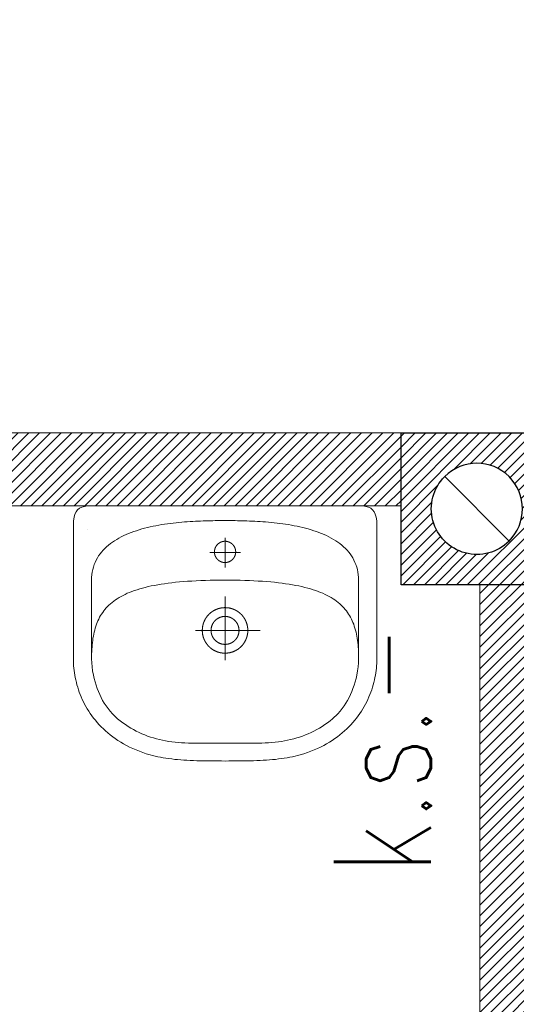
# Model space of a CAD drawing. Header units: inches. Extents: x 27484 to 71626, y -45113 to 39.
# Tile 210 of 256: x 34120 to 34201, y -23303 to -23141. Entities that reach past the tile are written whole.
import ezdxf
from ezdxf.enums import TextEntityAlignment as Align

# ---------------------------------------------------------------- set-up
doc = ezdxf.new("R2010")
doc.units = ezdxf.units.IN
doc.header["$LTSCALE"] = 50
doc.header["$MEASUREMENT"] = 0
for name, color, linetype, lineweight in [('A-ARMATURA', 45, 'Continuous', 5), ('A-SCIANY', 5, 'Continuous', 18), ('A-ść. istn.', 8, 'Continuous', 0)]:
    doc.layers.add(name, color=color, linetype=linetype, lineweight=lineweight)
for name, color, linetype in [('B-IWE', 2, 'Continuous'), ('B-IWE-KAN', 7, 'Continuous'), ('R-MET-IWE', 2, 'Continuous'), ('rz_wentylacja', 10, 'Continuous')]:
    doc.layers.add(name, color=color, linetype=linetype)
doc.styles.get("Standard").update_dxf_attribs({"font": 'romans.shx'})
pattern_1 = [(45, (31560.1443, -34930.5661), (-0.88388348, 0.88388348), [])]

# ---------------------------------------------------------------- blocks, each defined once
blk = doc.blocks.new('A$C3A7D2EB8')
at = {"layer": 'A-ARMATURA'}
for p, q in [((22.71, 16.63), (22.71, 16.63)), ((1.75, 12.95), (1.75, 12.95)), ((2.3, 0.03), (2.3, 0.03)), ((3.75, 0.03), (3.75, 0.03))]:
    blk.add_line(p, q, dxfattribs=at)
for points in [[(-0.01, -21.47), (-0.62, -21.46), (-1.23, -21.46), (-1.83, -21.46), (-2.42, -21.46), (-3, -21.45), (-3.57, -21.44), (-4.14, -21.43), (-4.69, -21.41), (-5.23, -21.39), (-5.77, -21.37), (-6.3, -21.34), (-6.82, -21.31), (-7.33, -21.28), (-7.83, -21.24), (-8.32, -21.19), (-8.8, -21.13), (-9.28, -21.07), (-9.75, -21.01), (-10.21, -20.93), (-10.66, -20.85), (-11.1, -20.76), (-11.53, -20.67), (-11.96, -20.56), (-12.38, -20.45), (-12.38, -20.45), (-12.98, -20.26), (-13.57, -20.07), (-14.14, -19.86), (-14.69, -19.64), (-15.22, -19.41), (-15.74, -19.16), (-16.25, -18.91), (-16.73, -18.64), (-17.2, -18.37), (-17.66, -18.08), (-18.1, -17.78), (-18.52, -17.48), (-18.93, -17.17), (-19.32, -16.85), (-19.7, -16.52), (-20.06, -16.18), (-20.41, -15.84), (-20.75, -15.49), (-21.07, -15.13), (-21.38, -14.77), (-21.67, -14.4), (-21.95, -14.03), (-22.21, -13.65), (-22.46, -13.27), (-22.7, -12.89), (-22.93, -12.5), (-23.14, -12.11), (-23.34, -11.72), (-23.53, -11.32), (-23.71, -10.92), (-23.87, -10.53), (-24.02, -10.13), (-24.16, -9.73), (-24.29, -9.33), (-24.41, -8.93), (-24.52, -8.53), (-24.61, -8.13), (-24.7, -7.73), (-24.77, -7.34), (-24.84, -6.95), (-24.89, -6.56), (-24.93, -6.17), (-24.97, -5.79), (-24.99, -5.41), (-25, -5.03), (-25.01, -4.67), (-25.01, -4.67), (-25.01, 17.36), (-24.98, 18.05), (-24.9, 18.65), (-24.76, 19.14), (-24.57, 19.55), (-24.31, 19.88), (-24, 20.13), (-23.63, 20.32), (-23.19, 20.44), (-22.69, 20.51), (-22.13, 20.53), (-0.01, 20.53), (22.12, 20.53), (22.68, 20.51), (23.18, 20.44), (23.61, 20.32), (23.99, 20.13), (24.3, 19.88), (24.55, 19.55), (24.75, 19.14), (24.88, 18.65), (24.97, 18.05), (24.99, 17.36), (24.99, -4.67), (24.99, -5.03), (24.97, -5.41), (24.95, -5.79), (24.92, -6.17), (24.87, -6.56), (24.82, -6.95), (24.76, -7.34), (24.68, -7.73), (24.6, -8.13), (24.5, -8.53), (24.4, -8.93), (24.28, -9.33), (24.15, -9.73), (24.01, -10.13), (23.86, -10.53), (23.69, -10.92), (23.52, -11.32), (23.33, -11.72), (23.13, -12.11), (22.91, -12.5), (22.69, -12.89), (22.45, -13.27), (22.2, -13.65), (21.93, -14.03), (21.65, -14.4), (21.36, -14.77), (21.05, -15.13), (20.73, -15.49), (20.4, -15.84), (20.05, -16.18), (19.69, -16.52), (19.31, -16.85), (18.91, -17.17), (18.51, -17.48), (18.08, -17.78), (17.64, -18.08), (17.19, -18.37), (16.72, -18.64), (16.23, -18.91), (15.73, -19.16), (15.21, -19.41), (14.67, -19.64), (14.12, -19.86), (13.55, -20.07), (12.97, -20.26), (12.36, -20.45), (12.36, -20.45), (11.94, -20.56), (11.52, -20.67), (11.08, -20.76), (10.64, -20.85), (10.19, -20.93), (9.73, -21.01), (9.26, -21.07), (8.79, -21.13), (8.3, -21.19), (7.81, -21.24), (7.31, -21.28), (6.8, -21.31), (6.28, -21.34), (5.75, -21.37), (5.22, -21.39), (4.67, -21.41), (4.12, -21.43), (3.56, -21.44), (2.99, -21.45), (2.41, -21.46), (1.82, -21.46), (1.22, -21.46), (0.61, -21.46), (-0.01, -21.47)], [(-0.01, -18.53), (0.52, -18.54), (1.05, -18.54), (1.59, -18.54), (2.14, -18.55), (2.69, -18.55), (3.24, -18.55), (3.8, -18.55), (4.36, -18.55), (4.92, -18.54), (5.48, -18.53), (6.04, -18.51), (6.6, -18.48), (7.15, -18.45), (7.69, -18.41), (8.23, -18.36), (8.76, -18.3), (9.28, -18.23), (9.79, -18.15), (10.3, -18.05), (10.8, -17.93), (11.29, -17.81), (11.78, -17.67), (12.27, -17.52), (12.75, -17.35), (13.23, -17.17), (13.7, -16.97), (14.17, -16.76), (14.63, -16.54), (15.08, -16.3), (15.54, -16.04), (15.98, -15.77), (16.42, -15.48), (16.85, -15.17), (17.28, -14.85), (17.71, -14.51), (18.56, -13.69), (18.93, -13.26), (19.28, -12.83), (19.6, -12.39), (19.9, -11.94), (20.17, -11.49), (20.42, -11.02), (20.65, -10.54), (20.87, -10.04), (21.06, -9.53), (21.24, -9), (21.41, -8.46), (21.56, -7.9), (21.7, -7.32), (21.82, -6.65), (21.91, -5.99), (21.97, -5.32), (21.99, -4.64), (21.99, 8.3), (21.98, 8.76), (21.93, 9.21), (21.87, 9.64), (21.78, 10.06), (21.67, 10.46), (21.55, 10.85), (21.39, 11.23), (21.22, 11.6), (21.03, 11.95), (20.83, 12.29), (20.6, 12.61), (20.35, 12.92), (20.09, 13.23), (19.82, 13.51), (19.52, 13.79), (19.22, 14.06), (18.89, 14.31), (18.56, 14.56), (18.21, 14.79), (17.85, 15.01), (17.48, 15.22), (17.09, 15.43), (16.7, 15.62), (16.29, 15.8), (15.88, 15.98), (15.46, 16.14), (15.03, 16.3), (14.59, 16.44), (14.15, 16.58), (13.7, 16.72), (13.25, 16.84), (12.79, 16.95), (12.32, 17.06), (11.86, 17.16), (11.39, 17.26), (10.91, 17.35), (10.44, 17.43), (9.97, 17.5), (9.49, 17.57), (9.02, 17.64), (8.55, 17.69), (8.07, 17.75), (7.61, 17.8), (7.14, 17.84), (6.68, 17.88), (6.22, 17.91), (5.77, 17.94), (5.32, 17.97), (4.88, 17.99), (4.44, 18.01), (4.02, 18.03), (3.6, 18.05), (3.19, 18.06), (2.79, 18.07), (2.4, 18.08), (2.01, 18.08), (1.65, 18.09), (1.29, 18.09), (0.94, 18.09), (0.61, 18.09), (0.3, 18.09), (-0.01, 18.09), (-0.01, 18.09), (-0.31, 18.09), (-0.63, 18.09), (-0.96, 18.09), (-1.3, 18.09), (-1.66, 18.09), (-2.03, 18.08), (-2.41, 18.08), (-2.8, 18.07), (-3.2, 18.06), (-3.61, 18.05), (-4.03, 18.03), (-4.46, 18.01), (-4.89, 17.99), (-5.34, 17.97), (-5.78, 17.94), (-6.24, 17.91), (-6.69, 17.88), (-7.16, 17.84), (-7.62, 17.8), (-8.09, 17.75), (-8.56, 17.69), (-9.03, 17.64), (-9.51, 17.57), (-9.98, 17.5), (-10.46, 17.43), (-10.93, 17.35), (-11.4, 17.26), (-11.87, 17.16), (-12.34, 17.06), (-12.8, 16.95), (-13.26, 16.84), (-13.72, 16.72), (-14.17, 16.58), (-14.61, 16.44), (-15.05, 16.3), (-15.47, 16.14), (-15.9, 15.98), (-16.31, 15.8), (-16.71, 15.62), (-17.11, 15.43), (-17.49, 15.22), (-17.86, 15.01), (-18.23, 14.79), (-18.57, 14.56), (-18.91, 14.31), (-19.23, 14.06), (-19.54, 13.79), (-19.83, 13.51), (-20.11, 13.23), (-20.37, 12.92), (-20.61, 12.61), (-20.84, 12.29), (-21.05, 11.95), (-21.24, 11.6), (-21.41, 11.23), (-21.56, 10.85), (-21.69, 10.46), (-21.8, 10.06), (-21.89, 9.64), (-21.95, 9.21), (-21.99, 8.76), (-22.01, 8.3), (-22.01, 8.3), (-22.01, -4.64), (-21.98, -5.32), (-21.92, -5.99), (-21.84, -6.65), (-21.72, -7.32), (-21.58, -7.9), (-21.42, -8.46), (-21.26, -9), (-21.08, -9.53), (-20.88, -10.04), (-20.67, -10.54), (-20.44, -11.02), (-20.19, -11.49), (-19.91, -11.94), (-19.62, -12.39), (-19.3, -12.83), (-18.95, -13.26), (-18.58, -13.69), (-17.72, -14.51), (-17.3, -14.85), (-16.87, -15.17), (-16.44, -15.48), (-16, -15.77), (-15.55, -16.04), (-15.1, -16.3), (-14.64, -16.54), (-14.18, -16.76), (-13.72, -16.97), (-13.24, -17.17), (-12.77, -17.35), (-12.29, -17.52), (-11.8, -17.67), (-11.31, -17.81), (-10.81, -17.93), (-10.31, -18.05), (-9.81, -18.15), (-9.3, -18.23), (-8.78, -18.3), (-8.25, -18.36), (-7.71, -18.41), (-7.16, -18.45), (-6.61, -18.48), (-6.06, -18.51), (-5.5, -18.53), (-4.94, -18.54), (-4.38, -18.55), (-3.82, -18.55), (-3.26, -18.55), (-2.7, -18.55), (-2.15, -18.55), (-1.61, -18.54), (-1.06, -18.54), (-0.53, -18.54)], [(1.75, 12.94), (1.75, 12.97), (1.75, 12.99), (1.75, 13.01), (1.75, 13.04), (1.75, 13.06), (1.74, 13.08), (1.74, 13.11), (1.74, 13.13), (1.74, 13.15), (1.74, 13.17), (1.73, 13.2), (1.73, 13.22), (1.72, 13.24), (1.72, 13.26), (1.72, 13.29), (1.71, 13.31), (1.71, 13.33), (1.7, 13.35), (1.7, 13.38), (1.69, 13.4), (1.68, 13.42), (1.68, 13.44), (1.67, 13.46), (1.66, 13.49), (1.66, 13.51), (1.65, 13.53), (1.64, 13.55), (1.63, 13.57), (1.63, 13.59), (1.62, 13.61), (1.61, 13.64), (1.6, 13.66), (1.59, 13.68), (1.58, 13.7), (1.57, 13.72), (1.56, 13.74), (1.55, 13.76), (1.54, 13.78), (1.53, 13.8), (1.52, 13.82), (1.5, 13.84), (1.49, 13.86), (1.48, 13.88), (1.47, 13.9), (1.46, 13.92), (1.44, 13.94), (1.43, 13.96), (1.42, 13.97), (1.4, 13.99), (1.39, 14.01), (1.38, 14.03), (1.36, 14.05), (1.35, 14.06), (1.33, 14.08), (1.32, 14.1), (1.3, 14.12), (1.29, 14.13), (1.27, 14.15), (1.25, 14.17), (1.24, 14.18), (1.22, 14.2), (1.21, 14.21), (1.19, 14.23), (1.17, 14.25), (1.16, 14.26), (1.14, 14.28), (1.12, 14.29), (1.1, 14.31), (1.08, 14.32), (1.07, 14.33), (1.05, 14.35), (1.03, 14.36), (1.01, 14.37), (0.99, 14.39), (0.97, 14.4), (0.95, 14.41), (0.94, 14.43), (0.92, 14.44), (0.9, 14.45), (0.88, 14.46), (0.86, 14.47), (0.84, 14.48), (0.82, 14.49), (0.8, 14.51), (0.78, 14.52), (0.76, 14.53), (0.73, 14.54), (0.71, 14.54), (0.69, 14.55), (0.67, 14.56), (0.65, 14.57), (0.63, 14.58), (0.61, 14.59), (0.59, 14.6), (0.56, 14.6), (0.54, 14.61), (0.52, 14.62), (0.5, 14.62), (0.48, 14.63), (0.45, 14.64), (0.43, 14.64), (0.41, 14.65), (0.39, 14.65), (0.37, 14.66), (0.34, 14.66), (0.32, 14.67), (0.3, 14.67), (0.28, 14.68), (0.25, 14.68), (0.23, 14.68), (0.21, 14.68), (0.18, 14.69), (0.16, 14.69), (0.14, 14.69), (0.12, 14.69), (0.09, 14.69), (0.07, 14.7), (0.05, 14.7), (0.02, 14.7), (0, 14.7), (-0.02, 14.7), (-0.04, 14.7), (-0.07, 14.7), (-0.09, 14.69), (-0.11, 14.69), (-0.14, 14.69), (-0.16, 14.69), (-0.18, 14.69), (-0.2, 14.69), (-0.23, 14.68), (-0.25, 14.68), (-0.27, 14.68), (-0.29, 14.67), (-0.32, 14.67), (-0.34, 14.66), (-0.36, 14.66), (-0.38, 14.65), (-0.41, 14.65), (-0.43, 14.64), (-0.45, 14.64), (-0.47, 14.63), (-0.5, 14.63), (-0.52, 14.62), (-0.54, 14.61), (-0.56, 14.6), (-0.58, 14.6), (-0.6, 14.59), (-0.63, 14.58), (-0.65, 14.57), (-0.67, 14.56), (-0.69, 14.56), (-0.71, 14.55), (-0.73, 14.54), (-0.75, 14.53), (-0.77, 14.52), (-0.79, 14.51), (-0.81, 14.5), (-0.83, 14.49), (-0.85, 14.47), (-0.87, 14.46), (-0.89, 14.45), (-0.91, 14.44), (-0.93, 14.43), (-0.95, 14.42), (-0.97, 14.4), (-0.99, 14.39), (-1.01, 14.38), (-1.03, 14.36), (-1.05, 14.35), (-1.06, 14.34), (-1.08, 14.32), (-1.1, 14.31), (-1.12, 14.29), (-1.13, 14.28), (-1.15, 14.26), (-1.17, 14.25), (-1.19, 14.23), (-1.2, 14.22), (-1.22, 14.2), (-1.24, 14.19), (-1.25, 14.17), (-1.27, 14.15), (-1.28, 14.14), (-1.3, 14.12), (-1.31, 14.1), (-1.33, 14.09), (-1.34, 14.07), (-1.36, 14.05), (-1.37, 14.03), (-1.39, 14.01), (-1.4, 14), (-1.41, 13.98), (-1.43, 13.96), (-1.44, 13.94), (-1.45, 13.92), (-1.47, 13.9), (-1.48, 13.88), (-1.49, 13.86), (-1.5, 13.84), (-1.51, 13.82), (-1.53, 13.8), (-1.54, 13.78), (-1.55, 13.76), (-1.56, 13.74), (-1.57, 13.72), (-1.58, 13.7), (-1.59, 13.68), (-1.6, 13.66), (-1.61, 13.64), (-1.62, 13.62), (-1.62, 13.6), (-1.63, 13.58), (-1.64, 13.55), (-1.65, 13.53), (-1.66, 13.51), (-1.66, 13.49), (-1.67, 13.47), (-1.68, 13.45), (-1.68, 13.42), (-1.69, 13.4), (-1.7, 13.38), (-1.7, 13.36), (-1.71, 13.34), (-1.71, 13.31), (-1.72, 13.29), (-1.72, 13.27), (-1.72, 13.25), (-1.73, 13.22), (-1.73, 13.2), (-1.73, 13.18), (-1.74, 13.15), (-1.74, 13.13), (-1.74, 13.11), (-1.74, 13.09), (-1.75, 13.06), (-1.75, 13.04), (-1.75, 13.02), (-1.75, 13), (-1.75, 12.97), (-1.75, 12.95), (-1.75, 12.93), (-1.75, 12.9), (-1.75, 12.88), (-1.75, 12.86), (-1.75, 12.83), (-1.74, 12.81), (-1.74, 12.79), (-1.74, 12.77), (-1.74, 12.74), (-1.74, 12.72), (-1.73, 12.7), (-1.73, 12.68), (-1.73, 12.65), (-1.72, 12.63), (-1.72, 12.61), (-1.71, 12.59), (-1.71, 12.56), (-1.7, 12.54), (-1.7, 12.52), (-1.69, 12.5), (-1.68, 12.47), (-1.68, 12.45), (-1.67, 12.43), (-1.67, 12.41), (-1.66, 12.39), (-1.65, 12.37), (-1.64, 12.34), (-1.63, 12.32), (-1.63, 12.3), (-1.62, 12.28), (-1.61, 12.26), (-1.6, 12.24), (-1.59, 12.22), (-1.58, 12.2), (-1.57, 12.18), (-1.56, 12.15), (-1.55, 12.13), (-1.54, 12.11), (-1.53, 12.09), (-1.52, 12.07), (-1.51, 12.05), (-1.49, 12.03), (-1.48, 12.02), (-1.47, 12), (-1.46, 11.98), (-1.44, 11.96), (-1.43, 11.94), (-1.42, 11.92), (-1.4, 11.9), (-1.39, 11.88), (-1.38, 11.87), (-1.36, 11.85), (-1.35, 11.83), (-1.33, 11.81), (-1.32, 11.79), (-1.3, 11.78), (-1.29, 11.76), (-1.27, 11.74), (-1.26, 11.73), (-1.24, 11.71), (-1.22, 11.7), (-1.21, 11.68), (-1.19, 11.66), (-1.17, 11.65), (-1.16, 11.63), (-1.14, 11.62), (-1.12, 11.6), (-1.1, 11.59), (-1.09, 11.57), (-1.07, 11.56), (-1.05, 11.55), (-1.03, 11.53), (-1.01, 11.52), (-0.99, 11.51), (-0.97, 11.49), (-0.96, 11.48), (-0.94, 11.47), (-0.92, 11.46), (-0.9, 11.44), (-0.88, 11.43), (-0.86, 11.42), (-0.84, 11.41), (-0.82, 11.4), (-0.8, 11.39), (-0.78, 11.38), (-0.76, 11.37), (-0.73, 11.36), (-0.71, 11.35), (-0.69, 11.34), (-0.67, 11.33), (-0.65, 11.32), (-0.63, 11.31), (-0.61, 11.31), (-0.59, 11.3), (-0.56, 11.29), (-0.54, 11.28), (-0.52, 11.28), (-0.5, 11.27), (-0.48, 11.26), (-0.46, 11.26), (-0.43, 11.25), (-0.41, 11.25), (-0.39, 11.24), (-0.37, 11.24), (-0.34, 11.23), (-0.32, 11.23), (-0.3, 11.22), (-0.28, 11.22), (-0.25, 11.22), (-0.23, 11.21), (-0.21, 11.21), (-0.19, 11.21), (-0.16, 11.2), (-0.14, 11.2), (-0.12, 11.2), (-0.09, 11.2), (-0.07, 11.2), (-0.05, 11.2), (-0.03, 11.2), (0, 11.2), (0.02, 11.2), (0.04, 11.2), (0.07, 11.2), (0.09, 11.2), (0.11, 11.2), (0.13, 11.2), (0.16, 11.2), (0.18, 11.21), (0.2, 11.21), (0.23, 11.21), (0.25, 11.21), (0.27, 11.22), (0.29, 11.22), (0.32, 11.23), (0.34, 11.23), (0.36, 11.23), (0.38, 11.24), (0.41, 11.24), (0.43, 11.25), (0.45, 11.26), (0.47, 11.26), (0.49, 11.27), (0.52, 11.28), (0.54, 11.28), (0.56, 11.29), (0.58, 11.3), (0.6, 11.3), (0.62, 11.31), (0.65, 11.32), (0.67, 11.33), (0.69, 11.34), (0.71, 11.35), (0.73, 11.36), (0.75, 11.37), (0.77, 11.38), (0.79, 11.39), (0.81, 11.4), (0.83, 11.41), (0.85, 11.42), (0.87, 11.43), (0.89, 11.44), (0.91, 11.45), (0.93, 11.47), (0.95, 11.48), (0.97, 11.49), (0.99, 11.5), (1.01, 11.52), (1.03, 11.53), (1.04, 11.54), (1.06, 11.56), (1.08, 11.57), (1.1, 11.59), (1.12, 11.6), (1.13, 11.61), (1.15, 11.63), (1.17, 11.65), (1.19, 11.66), (1.2, 11.68), (1.22, 11.69), (1.24, 11.71), (1.25, 11.72), (1.27, 11.74), (1.28, 11.76), (1.3, 11.77), (1.31, 11.79), (1.33, 11.81), (1.34, 11.83), (1.36, 11.84), (1.37, 11.86), (1.39, 11.88), (1.4, 11.9), (1.41, 11.92), (1.43, 11.94), (1.44, 11.95), (1.45, 11.97), (1.47, 11.99), (1.48, 12.01), (1.49, 12.03), (1.5, 12.05), (1.51, 12.07), (1.53, 12.09), (1.54, 12.11), (1.55, 12.13), (1.56, 12.15), (1.57, 12.17), (1.58, 12.19), (1.59, 12.21), (1.6, 12.23), (1.61, 12.25), (1.62, 12.28), (1.62, 12.3), (1.63, 12.32), (1.64, 12.34), (1.65, 12.36), (1.66, 12.38), (1.66, 12.4), (1.67, 12.43), (1.68, 12.45), (1.68, 12.47), (1.69, 12.49), (1.7, 12.51), (1.7, 12.54), (1.71, 12.56), (1.71, 12.58), (1.72, 12.6), (1.72, 12.63), (1.72, 12.65), (1.73, 12.67), (1.73, 12.69), (1.73, 12.72), (1.74, 12.74), (1.74, 12.76), (1.74, 12.78), (1.74, 12.81), (1.75, 12.83), (1.75, 12.85), (1.75, 12.88), (1.75, 12.9), (1.75, 12.92), (1.75, 12.94)], [(3.75, 0.02), (3.75, 0.06), (3.75, 0.09), (3.75, 0.12), (3.75, 0.16), (3.75, 0.19), (3.74, 0.22), (3.74, 0.26), (3.74, 0.29), (3.74, 0.32), (3.74, 0.36), (3.73, 0.39), (3.73, 0.42), (3.73, 0.46), (3.72, 0.49), (3.72, 0.52), (3.71, 0.56), (3.71, 0.59), (3.7, 0.62), (3.7, 0.66), (3.69, 0.69), (3.68, 0.72), (3.68, 0.76), (3.67, 0.79), (3.66, 0.82), (3.66, 0.85), (3.65, 0.89), (3.64, 0.92), (3.63, 0.95), (3.63, 0.99), (3.62, 1.02), (3.61, 1.05), (3.6, 1.08), (3.59, 1.11), (3.58, 1.15), (3.57, 1.18), (3.56, 1.21), (3.55, 1.24), (3.54, 1.27), (3.53, 1.31), (3.51, 1.34), (3.5, 1.37), (3.49, 1.4), (3.48, 1.43), (3.46, 1.46), (3.45, 1.49), (3.44, 1.52), (3.42, 1.55), (3.41, 1.59), (3.4, 1.62), (3.38, 1.65), (3.37, 1.68), (3.35, 1.71), (3.34, 1.74), (3.32, 1.77), (3.31, 1.8), (3.29, 1.83), (3.27, 1.85), (3.26, 1.88), (3.24, 1.91), (3.22, 1.94), (3.21, 1.97), (3.19, 2), (3.17, 2.03), (3.15, 2.06), (3.14, 2.08), (3.12, 2.11), (3.1, 2.14), (3.08, 2.17), (3.06, 2.19), (3.04, 2.22), (3.02, 2.25), (3, 2.28), (2.98, 2.3), (2.96, 2.33), (2.94, 2.36), (2.92, 2.38), (2.9, 2.41), (2.88, 2.43), (2.85, 2.46), (2.83, 2.49), (2.81, 2.51), (2.79, 2.54), (2.76, 2.56), (2.74, 2.59), (2.72, 2.61), (2.7, 2.63), (2.67, 2.66), (2.65, 2.68), (2.63, 2.71), (2.6, 2.73), (2.58, 2.75), (2.55, 2.77), (2.53, 2.8), (2.5, 2.82), (2.48, 2.84), (2.45, 2.86), (2.43, 2.89), (2.4, 2.91), (2.38, 2.93), (2.35, 2.95), (2.32, 2.97), (2.3, 2.99), (2.27, 3.01), (2.24, 3.03), (2.22, 3.05), (2.19, 3.07), (2.16, 3.09), (2.13, 3.11), (2.11, 3.13), (2.08, 3.15), (2.05, 3.17), (2.02, 3.19), (1.99, 3.2), (1.97, 3.22), (1.94, 3.24), (1.91, 3.26), (1.88, 3.27), (1.85, 3.29), (1.82, 3.31), (1.79, 3.32), (1.76, 3.34), (1.73, 3.35), (1.7, 3.37), (1.67, 3.38), (1.64, 3.4), (1.61, 3.41), (1.58, 3.43), (1.55, 3.44), (1.52, 3.46), (1.49, 3.47), (1.46, 3.48), (1.43, 3.49), (1.4, 3.51), (1.37, 3.52), (1.33, 3.53), (1.3, 3.54), (1.27, 3.56), (1.24, 3.57), (1.21, 3.58), (1.18, 3.59), (1.14, 3.6), (1.11, 3.61), (1.08, 3.62), (1.05, 3.63), (1.02, 3.64), (0.98, 3.65), (0.95, 3.65), (0.92, 3.66), (0.89, 3.67), (0.85, 3.68), (0.82, 3.69), (0.79, 3.69), (0.75, 3.7), (0.72, 3.71), (0.69, 3.71), (0.66, 3.72), (0.62, 3.73), (0.59, 3.73), (0.56, 3.74), (0.52, 3.74), (0.49, 3.75), (0.46, 3.75), (0.42, 3.75), (0.39, 3.76), (0.36, 3.76), (0.32, 3.76), (0.29, 3.77), (0.26, 3.77), (0.22, 3.77), (0.19, 3.77), (0.16, 3.77), (0.12, 3.78), (0.09, 3.78), (0.05, 3.78), (0.02, 3.78), (-0.01, 3.78), (-0.05, 3.78), (-0.08, 3.78), (-0.11, 3.78), (-0.15, 3.77), (-0.18, 3.77), (-0.21, 3.77), (-0.25, 3.77), (-0.28, 3.77), (-0.31, 3.76), (-0.35, 3.76), (-0.38, 3.76), (-0.41, 3.75), (-0.45, 3.75), (-0.48, 3.75), (-0.51, 3.74), (-0.55, 3.74), (-0.58, 3.73), (-0.61, 3.73), (-0.65, 3.72), (-0.68, 3.72), (-0.71, 3.71), (-0.75, 3.7), (-0.78, 3.7), (-0.81, 3.69), (-0.84, 3.68), (-0.88, 3.67), (-0.91, 3.67), (-0.94, 3.66), (-0.97, 3.65), (-1.01, 3.64), (-1.04, 3.63), (-1.07, 3.62), (-1.1, 3.61), (-1.14, 3.6), (-1.17, 3.59), (-1.2, 3.58), (-1.23, 3.57), (-1.26, 3.56), (-1.29, 3.55), (-1.33, 3.54), (-1.36, 3.52), (-1.39, 3.51), (-1.42, 3.5), (-1.45, 3.49), (-1.48, 3.47), (-1.51, 3.46), (-1.54, 3.45), (-1.57, 3.43), (-1.6, 3.42), (-1.63, 3.4), (-1.66, 3.39), (-1.69, 3.37), (-1.72, 3.36), (-1.75, 3.34), (-1.78, 3.33), (-1.81, 3.31), (-1.84, 3.29), (-1.87, 3.28), (-1.9, 3.26), (-1.93, 3.24), (-1.96, 3.23), (-1.99, 3.21), (-2.01, 3.19), (-2.04, 3.17), (-2.07, 3.15), (-2.1, 3.13), (-2.13, 3.12), (-2.15, 3.1), (-2.18, 3.08), (-2.21, 3.06), (-2.24, 3.04), (-2.26, 3.02), (-2.29, 3), (-2.32, 2.98), (-2.34, 2.96), (-2.37, 2.93), (-2.39, 2.91), (-2.42, 2.89), (-2.45, 2.87), (-2.47, 2.85), (-2.5, 2.83), (-2.52, 2.8), (-2.55, 2.78), (-2.57, 2.76), (-2.59, 2.73), (-2.62, 2.71), (-2.64, 2.69), (-2.67, 2.66), (-2.69, 2.64), (-2.71, 2.62), (-2.74, 2.59), (-2.76, 2.57), (-2.78, 2.54), (-2.8, 2.52), (-2.83, 2.49), (-2.85, 2.47), (-2.87, 2.44), (-2.89, 2.42), (-2.91, 2.39), (-2.93, 2.36), (-2.95, 2.34), (-2.97, 2.31), (-3, 2.28), (-3.02, 2.26), (-3.03, 2.23), (-3.05, 2.2), (-3.07, 2.18), (-3.09, 2.15), (-3.11, 2.12), (-3.13, 2.09), (-3.15, 2.06), (-3.17, 2.04), (-3.18, 2.01), (-3.2, 1.98), (-3.22, 1.95), (-3.24, 1.92), (-3.25, 1.89), (-3.27, 1.86), (-3.29, 1.83), (-3.3, 1.8), (-3.32, 1.77), (-3.33, 1.74), (-3.35, 1.71), (-3.36, 1.68), (-3.38, 1.65), (-3.39, 1.62), (-3.41, 1.59), (-3.42, 1.56), (-3.43, 1.53), (-3.45, 1.5), (-3.46, 1.47), (-3.47, 1.44), (-3.49, 1.41), (-3.5, 1.38), (-3.51, 1.35), (-3.52, 1.31), (-3.53, 1.28), (-3.54, 1.25), (-3.56, 1.22), (-3.57, 1.19), (-3.58, 1.16), (-3.59, 1.12), (-3.6, 1.09), (-3.61, 1.06), (-3.61, 1.03), (-3.62, 0.99), (-3.63, 0.96), (-3.64, 0.93), (-3.65, 0.9), (-3.66, 0.86), (-3.66, 0.83), (-3.67, 0.8), (-3.68, 0.77), (-3.68, 0.73), (-3.69, 0.7), (-3.7, 0.67), (-3.7, 0.63), (-3.71, 0.6), (-3.71, 0.57), (-3.72, 0.53), (-3.72, 0.5), (-3.72, 0.47), (-3.73, 0.43), (-3.73, 0.4), (-3.73, 0.37), (-3.74, 0.33), (-3.74, 0.3), (-3.74, 0.27), (-3.74, 0.23), (-3.75, 0.2), (-3.75, 0.17), (-3.75, 0.13), (-3.75, 0.1), (-3.75, 0.07), (-3.75, 0.03), (-3.75, 0), (-3.75, -0.04), (-3.75, -0.07), (-3.75, -0.1), (-3.75, -0.14), (-3.74, -0.17), (-3.74, -0.2), (-3.74, -0.24), (-3.74, -0.27), (-3.74, -0.3), (-3.73, -0.34), (-3.73, -0.37), (-3.73, -0.4), (-3.72, -0.44), (-3.72, -0.47), (-3.71, -0.5), (-3.71, -0.54), (-3.7, -0.57), (-3.7, -0.6), (-3.69, -0.64), (-3.68, -0.67), (-3.68, -0.7), (-3.67, -0.73), (-3.66, -0.77), (-3.66, -0.8), (-3.65, -0.83), (-3.64, -0.87), (-3.63, -0.9), (-3.63, -0.93), (-3.62, -0.96), (-3.61, -1), (-3.6, -1.03), (-3.59, -1.06), (-3.58, -1.09), (-3.57, -1.12), (-3.56, -1.16), (-3.55, -1.19), (-3.54, -1.22), (-3.53, -1.25), (-3.51, -1.28), (-3.5, -1.31), (-3.49, -1.35), (-3.48, -1.38), (-3.46, -1.41), (-3.45, -1.44), (-3.44, -1.47), (-3.43, -1.5), (-3.41, -1.53), (-3.4, -1.56), (-3.38, -1.59), (-3.37, -1.62), (-3.35, -1.65), (-3.34, -1.68), (-3.32, -1.71), (-3.31, -1.74), (-3.29, -1.77), (-3.27, -1.8), (-3.26, -1.83), (-3.24, -1.86), (-3.22, -1.89), (-3.21, -1.92), (-3.19, -1.94), (-3.17, -1.97), (-3.15, -2), (-3.14, -2.03), (-3.12, -2.06), (-3.1, -2.09), (-3.08, -2.11), (-3.06, -2.14), (-3.04, -2.17), (-3.02, -2.19), (-3, -2.22), (-2.98, -2.25), (-2.96, -2.28), (-2.94, -2.3), (-2.92, -2.33), (-2.9, -2.35), (-2.88, -2.38), (-2.85, -2.41), (-2.83, -2.43), (-2.81, -2.46), (-2.79, -2.48), (-2.77, -2.51), (-2.74, -2.53), (-2.72, -2.55), (-2.7, -2.58), (-2.67, -2.6), (-2.65, -2.63), (-2.63, -2.65), (-2.6, -2.67), (-2.58, -2.7), (-2.55, -2.72), (-2.53, -2.74), (-2.5, -2.77), (-2.48, -2.79), (-2.45, -2.81), (-2.43, -2.83), (-2.4, -2.85), (-2.38, -2.87), (-2.35, -2.9), (-2.32, -2.92), (-2.3, -2.94), (-2.27, -2.96), (-2.24, -2.98), (-2.22, -3), (-2.19, -3.02), (-2.16, -3.04), (-2.13, -3.06), (-2.11, -3.08), (-2.08, -3.09), (-2.05, -3.11), (-2.02, -3.13), (-1.99, -3.15), (-1.97, -3.17), (-1.94, -3.18), (-1.91, -3.2), (-1.88, -3.22), (-1.85, -3.23), (-1.82, -3.25), (-1.79, -3.27), (-1.76, -3.28), (-1.73, -3.3), (-1.7, -3.31), (-1.67, -3.33), (-1.64, -3.34), (-1.61, -3.36), (-1.58, -3.37), (-1.55, -3.39), (-1.52, -3.4), (-1.49, -3.41), (-1.46, -3.43), (-1.43, -3.44), (-1.4, -3.45), (-1.37, -3.47), (-1.33, -3.48), (-1.3, -3.49), (-1.27, -3.5), (-1.24, -3.51), (-1.21, -3.52), (-1.18, -3.53), (-1.14, -3.54), (-1.11, -3.55), (-1.08, -3.56), (-1.05, -3.57), (-1.02, -3.58), (-0.98, -3.59), (-0.95, -3.6), (-0.92, -3.61), (-0.89, -3.62), (-0.85, -3.62), (-0.82, -3.63), (-0.79, -3.64), (-0.75, -3.65), (-0.72, -3.65), (-0.69, -3.66), (-0.66, -3.66), (-0.62, -3.67), (-0.59, -3.68), (-0.56, -3.68), (-0.52, -3.69), (-0.49, -3.69), (-0.46, -3.69), (-0.42, -3.7), (-0.39, -3.7), (-0.36, -3.71), (-0.32, -3.71), (-0.29, -3.71), (-0.26, -3.71), (-0.22, -3.72), (-0.19, -3.72), (-0.16, -3.72), (-0.12, -3.72), (-0.09, -3.72), (-0.06, -3.72), (-0.02, -3.72), (0.01, -3.72), (0.05, -3.72), (0.08, -3.72), (0.11, -3.72), (0.15, -3.72), (0.18, -3.72), (0.21, -3.72), (0.25, -3.71), (0.28, -3.71), (0.31, -3.71), (0.35, -3.71), (0.38, -3.7), (0.41, -3.7), (0.45, -3.7), (0.48, -3.69), (0.51, -3.69), (0.55, -3.68), (0.58, -3.68), (0.61, -3.67), (0.65, -3.67), (0.68, -3.66), (0.71, -3.65), (0.75, -3.65), (0.78, -3.64), (0.81, -3.63), (0.84, -3.63), (0.88, -3.62), (0.91, -3.61), (0.94, -3.6), (0.97, -3.59), (1.01, -3.59), (1.04, -3.58), (1.07, -3.57), (1.1, -3.56), (1.13, -3.55), (1.17, -3.54), (1.2, -3.53), (1.23, -3.52), (1.26, -3.5), (1.29, -3.49), (1.33, -3.48), (1.36, -3.47), (1.39, -3.46), (1.42, -3.44), (1.45, -3.43), (1.48, -3.42), (1.51, -3.4), (1.54, -3.39), (1.57, -3.38), (1.6, -3.36), (1.63, -3.35), (1.66, -3.33), (1.69, -3.32), (1.72, -3.3), (1.75, -3.29), (1.78, -3.27), (1.81, -3.26), (1.84, -3.24), (1.87, -3.22), (1.9, -3.21), (1.93, -3.19), (1.96, -3.17), (1.99, -3.15), (2.01, -3.14), (2.04, -3.12), (2.07, -3.1), (2.1, -3.08), (2.13, -3.06), (2.15, -3.04), (2.18, -3.02), (2.21, -3), (2.24, -2.98), (2.26, -2.96), (2.29, -2.94), (2.32, -2.92), (2.34, -2.9), (2.37, -2.88), (2.39, -2.86), (2.42, -2.84), (2.44, -2.82), (2.47, -2.79), (2.5, -2.77), (2.52, -2.75), (2.55, -2.73), (2.57, -2.7), (2.59, -2.68), (2.62, -2.66), (2.64, -2.63), (2.67, -2.61), (2.69, -2.59), (2.71, -2.56), (2.74, -2.54), (2.76, -2.51), (2.78, -2.49), (2.8, -2.46), (2.83, -2.44), (2.85, -2.41), (2.87, -2.39), (2.89, -2.36), (2.91, -2.34), (2.93, -2.31), (2.95, -2.28), (2.97, -2.26), (2.99, -2.23), (3.01, -2.2), (3.03, -2.18), (3.05, -2.15), (3.07, -2.12), (3.09, -2.09), (3.11, -2.07), (3.13, -2.04), (3.15, -2.01), (3.17, -1.98), (3.18, -1.95), (3.2, -1.92), (3.22, -1.9), (3.24, -1.87), (3.25, -1.84), (3.27, -1.81), (3.29, -1.78), (3.3, -1.75), (3.32, -1.72), (3.33, -1.69), (3.35, -1.66), (3.36, -1.63), (3.38, -1.6), (3.39, -1.57), (3.41, -1.54), (3.42, -1.51), (3.43, -1.48), (3.45, -1.45), (3.46, -1.42), (3.47, -1.39), (3.49, -1.35), (3.5, -1.32), (3.51, -1.29), (3.52, -1.26), (3.53, -1.23), (3.54, -1.2), (3.56, -1.17), (3.57, -1.13), (3.58, -1.1), (3.59, -1.07), (3.6, -1.04), (3.61, -1), (3.61, -0.97), (3.62, -0.94), (3.63, -0.91), (3.64, -0.88), (3.65, -0.84), (3.66, -0.81), (3.66, -0.78), (3.67, -0.74), (3.68, -0.71), (3.68, -0.68), (3.69, -0.65), (3.7, -0.61), (3.7, -0.58), (3.71, -0.55), (3.71, -0.51), (3.72, -0.48), (3.72, -0.45), (3.72, -0.41), (3.73, -0.38), (3.73, -0.35), (3.73, -0.31), (3.74, -0.28), (3.74, -0.25), (3.74, -0.21), (3.74, -0.18), (3.75, -0.15), (3.75, -0.11), (3.75, -0.08), (3.75, -0.05), (3.75, -0.01), (3.75, 0.02)], [(2.3, 0.02), (2.3, 0.05), (2.3, 0.08), (2.3, 0.1), (2.3, 0.13), (2.3, 0.16), (2.29, 0.18), (2.29, 0.21), (2.29, 0.23), (2.29, 0.26), (2.29, 0.29), (2.28, 0.31), (2.28, 0.34), (2.27, 0.36), (2.27, 0.39), (2.27, 0.42), (2.26, 0.44), (2.26, 0.47), (2.25, 0.49), (2.25, 0.52), (2.24, 0.55), (2.23, 0.57), (2.23, 0.6), (2.22, 0.62), (2.21, 0.65), (2.21, 0.67), (2.2, 0.7), (2.19, 0.72), (2.18, 0.75), (2.18, 0.77), (2.17, 0.8), (2.16, 0.82), (2.15, 0.85), (2.14, 0.87), (2.13, 0.9), (2.12, 0.92), (2.11, 0.94), (2.1, 0.97), (2.09, 0.99), (2.08, 1.02), (2.07, 1.04), (2.05, 1.06), (2.04, 1.09), (2.03, 1.11), (2.02, 1.13), (2, 1.16), (1.99, 1.18), (1.98, 1.2), (1.96, 1.22), (1.95, 1.25), (1.94, 1.27), (1.92, 1.29), (1.91, 1.31), (1.89, 1.33), (1.88, 1.36), (1.86, 1.38), (1.85, 1.4), (1.83, 1.42), (1.81, 1.44), (1.8, 1.46), (1.78, 1.48), (1.77, 1.5), (1.75, 1.52), (1.73, 1.54), (1.71, 1.56), (1.7, 1.58), (1.68, 1.6), (1.66, 1.62), (1.64, 1.64), (1.62, 1.66), (1.6, 1.67), (1.59, 1.69), (1.57, 1.71), (1.55, 1.73), (1.53, 1.75), (1.51, 1.76), (1.49, 1.78), (1.47, 1.8), (1.45, 1.81), (1.43, 1.83), (1.41, 1.85), (1.39, 1.86), (1.36, 1.88), (1.34, 1.89), (1.32, 1.91), (1.3, 1.92), (1.28, 1.94), (1.26, 1.95), (1.23, 1.97), (1.21, 1.98), (1.19, 2), (1.17, 2.01), (1.14, 2.02), (1.12, 2.03), (1.1, 2.05), (1.08, 2.06), (1.05, 2.07), (1.03, 2.08), (1.01, 2.1), (0.98, 2.11), (0.96, 2.12), (0.93, 2.13), (0.91, 2.14), (0.89, 2.15), (0.86, 2.16), (0.84, 2.17), (0.81, 2.18), (0.79, 2.19), (0.76, 2.2), (0.74, 2.21), (0.71, 2.21), (0.69, 2.22), (0.66, 2.23), (0.64, 2.24), (0.61, 2.24), (0.59, 2.25), (0.56, 2.26), (0.54, 2.26), (0.51, 2.27), (0.49, 2.28), (0.46, 2.28), (0.43, 2.29), (0.41, 2.29), (0.38, 2.3), (0.36, 2.3), (0.33, 2.3), (0.3, 2.31), (0.28, 2.31), (0.25, 2.31), (0.23, 2.32), (0.2, 2.32), (0.17, 2.32), (0.15, 2.32), (0.12, 2.32), (0.09, 2.33), (0.07, 2.33), (0.04, 2.33), (0.02, 2.33), (-0.01, 2.33), (-0.04, 2.33), (-0.06, 2.33), (-0.09, 2.33), (-0.12, 2.32), (-0.14, 2.32), (-0.17, 2.32), (-0.19, 2.32), (-0.22, 2.32), (-0.25, 2.31), (-0.27, 2.31), (-0.3, 2.31), (-0.32, 2.3), (-0.35, 2.3), (-0.38, 2.3), (-0.4, 2.29), (-0.43, 2.29), (-0.45, 2.28), (-0.48, 2.28), (-0.51, 2.27), (-0.53, 2.26), (-0.56, 2.26), (-0.58, 2.25), (-0.61, 2.25), (-0.63, 2.24), (-0.66, 2.23), (-0.68, 2.22), (-0.71, 2.22), (-0.73, 2.21), (-0.76, 2.2), (-0.78, 2.19), (-0.81, 2.18), (-0.83, 2.17), (-0.86, 2.16), (-0.88, 2.15), (-0.9, 2.14), (-0.93, 2.13), (-0.95, 2.12), (-0.98, 2.11), (-1, 2.1), (-1.02, 2.09), (-1.05, 2.07), (-1.07, 2.06), (-1.09, 2.05), (-1.12, 2.04), (-1.14, 2.02), (-1.16, 2.01), (-1.19, 2), (-1.21, 1.98), (-1.23, 1.97), (-1.25, 1.96), (-1.27, 1.94), (-1.3, 1.93), (-1.32, 1.91), (-1.34, 1.9), (-1.36, 1.88), (-1.38, 1.87), (-1.4, 1.85), (-1.42, 1.83), (-1.44, 1.82), (-1.46, 1.8), (-1.48, 1.78), (-1.5, 1.77), (-1.52, 1.75), (-1.54, 1.73), (-1.56, 1.71), (-1.58, 1.7), (-1.6, 1.68), (-1.62, 1.66), (-1.64, 1.64), (-1.66, 1.62), (-1.67, 1.6), (-1.69, 1.58), (-1.71, 1.57), (-1.73, 1.55), (-1.75, 1.53), (-1.76, 1.51), (-1.78, 1.49), (-1.8, 1.46), (-1.81, 1.44), (-1.83, 1.42), (-1.84, 1.4), (-1.86, 1.38), (-1.87, 1.36), (-1.89, 1.34), (-1.9, 1.32), (-1.92, 1.3), (-1.93, 1.27), (-1.95, 1.25), (-1.96, 1.23), (-1.97, 1.21), (-1.99, 1.18), (-2, 1.16), (-2.01, 1.14), (-2.03, 1.11), (-2.04, 1.09), (-2.05, 1.07), (-2.06, 1.04), (-2.07, 1.02), (-2.09, 1), (-2.1, 0.97), (-2.11, 0.95), (-2.12, 0.93), (-2.13, 0.9), (-2.14, 0.88), (-2.15, 0.85), (-2.16, 0.83), (-2.17, 0.8), (-2.17, 0.78), (-2.18, 0.75), (-2.19, 0.73), (-2.2, 0.7), (-2.21, 0.68), (-2.21, 0.65), (-2.22, 0.63), (-2.23, 0.6), (-2.23, 0.58), (-2.24, 0.55), (-2.25, 0.53), (-2.25, 0.5), (-2.26, 0.47), (-2.26, 0.45), (-2.27, 0.42), (-2.27, 0.4), (-2.27, 0.37), (-2.28, 0.34), (-2.28, 0.32), (-2.28, 0.29), (-2.29, 0.27), (-2.29, 0.24), (-2.29, 0.21), (-2.29, 0.19), (-2.3, 0.16), (-2.3, 0.14), (-2.3, 0.11), (-2.3, 0.08), (-2.3, 0.06), (-2.3, 0.03), (-2.3, 0), (-2.3, -0.02), (-2.3, -0.05), (-2.3, -0.07), (-2.3, -0.1), (-2.29, -0.13), (-2.29, -0.15), (-2.29, -0.18), (-2.29, -0.21), (-2.29, -0.23), (-2.28, -0.26), (-2.28, -0.28), (-2.28, -0.31), (-2.27, -0.34), (-2.27, -0.36), (-2.26, -0.39), (-2.26, -0.41), (-2.25, -0.44), (-2.25, -0.47), (-2.24, -0.49), (-2.23, -0.52), (-2.23, -0.54), (-2.22, -0.57), (-2.21, -0.59), (-2.21, -0.62), (-2.2, -0.64), (-2.19, -0.67), (-2.18, -0.69), (-2.18, -0.72), (-2.17, -0.74), (-2.16, -0.77), (-2.15, -0.79), (-2.14, -0.82), (-2.13, -0.84), (-2.12, -0.87), (-2.11, -0.89), (-2.1, -0.91), (-2.09, -0.94), (-2.08, -0.96), (-2.07, -0.98), (-2.05, -1.01), (-2.04, -1.03), (-2.03, -1.06), (-2.02, -1.08), (-2, -1.1), (-1.99, -1.12), (-1.98, -1.15), (-1.96, -1.17), (-1.95, -1.19), (-1.94, -1.21), (-1.92, -1.24), (-1.91, -1.26), (-1.89, -1.28), (-1.88, -1.3), (-1.86, -1.32), (-1.85, -1.34), (-1.83, -1.36), (-1.82, -1.39), (-1.8, -1.41), (-1.78, -1.43), (-1.77, -1.45), (-1.75, -1.47), (-1.73, -1.49), (-1.71, -1.51), (-1.7, -1.53), (-1.68, -1.55), (-1.66, -1.56), (-1.64, -1.58), (-1.62, -1.6), (-1.61, -1.62), (-1.59, -1.64), (-1.57, -1.66), (-1.55, -1.67), (-1.53, -1.69), (-1.51, -1.71), (-1.49, -1.73), (-1.47, -1.74), (-1.45, -1.76), (-1.43, -1.78), (-1.41, -1.79), (-1.39, -1.81), (-1.37, -1.82), (-1.34, -1.84), (-1.32, -1.85), (-1.3, -1.87), (-1.28, -1.88), (-1.26, -1.9), (-1.24, -1.91), (-1.21, -1.93), (-1.19, -1.94), (-1.17, -1.95), (-1.15, -1.97), (-1.12, -1.98), (-1.1, -1.99), (-1.08, -2.01), (-1.05, -2.02), (-1.03, -2.03), (-1.01, -2.04), (-0.98, -2.05), (-0.96, -2.06), (-0.93, -2.07), (-0.91, -2.09), (-0.89, -2.1), (-0.86, -2.11), (-0.84, -2.11), (-0.81, -2.12), (-0.79, -2.13), (-0.76, -2.14), (-0.74, -2.15), (-0.71, -2.16), (-0.69, -2.17), (-0.66, -2.18), (-0.64, -2.18), (-0.61, -2.19), (-0.59, -2.2), (-0.56, -2.2), (-0.54, -2.21), (-0.51, -2.22), (-0.49, -2.22), (-0.46, -2.23), (-0.43, -2.23), (-0.41, -2.24), (-0.38, -2.24), (-0.36, -2.24), (-0.33, -2.25), (-0.3, -2.25), (-0.28, -2.26), (-0.25, -2.26), (-0.23, -2.26), (-0.2, -2.26), (-0.17, -2.27), (-0.15, -2.27), (-0.12, -2.27), (-0.1, -2.27), (-0.07, -2.27), (-0.04, -2.27), (-0.02, -2.27), (0.01, -2.27), (0.04, -2.27), (0.06, -2.27), (0.09, -2.27), (0.11, -2.27), (0.14, -2.27), (0.17, -2.27), (0.19, -2.26), (0.22, -2.26), (0.25, -2.26), (0.27, -2.26), (0.3, -2.25), (0.32, -2.25), (0.35, -2.25), (0.38, -2.24), (0.4, -2.24), (0.43, -2.23), (0.45, -2.23), (0.48, -2.22), (0.5, -2.22), (0.53, -2.21), (0.56, -2.2), (0.58, -2.2), (0.61, -2.19), (0.63, -2.18), (0.66, -2.18), (0.68, -2.17), (0.71, -2.16), (0.73, -2.15), (0.76, -2.14), (0.78, -2.14), (0.81, -2.13), (0.83, -2.12), (0.86, -2.11), (0.88, -2.1), (0.9, -2.09), (0.93, -2.08), (0.95, -2.07), (0.98, -2.06), (1, -2.04), (1.02, -2.03), (1.05, -2.02), (1.07, -2.01), (1.09, -2), (1.12, -1.98), (1.14, -1.97), (1.16, -1.96), (1.18, -1.94), (1.21, -1.93), (1.23, -1.92), (1.25, -1.9), (1.27, -1.89), (1.3, -1.87), (1.32, -1.86), (1.34, -1.84), (1.36, -1.83), (1.38, -1.81), (1.4, -1.8), (1.42, -1.78), (1.44, -1.76), (1.46, -1.75), (1.48, -1.73), (1.5, -1.71), (1.52, -1.7), (1.54, -1.68), (1.56, -1.66), (1.58, -1.64), (1.6, -1.62), (1.62, -1.61), (1.64, -1.59), (1.66, -1.57), (1.67, -1.55), (1.69, -1.53), (1.71, -1.51), (1.73, -1.49), (1.74, -1.47), (1.76, -1.45), (1.78, -1.43), (1.79, -1.41), (1.81, -1.39), (1.83, -1.37), (1.84, -1.35), (1.86, -1.33), (1.87, -1.31), (1.89, -1.28), (1.9, -1.26), (1.92, -1.24), (1.93, -1.22), (1.95, -1.2), (1.96, -1.17), (1.97, -1.15), (1.99, -1.13), (2, -1.11), (2.01, -1.08), (2.03, -1.06), (2.04, -1.04), (2.05, -1.01), (2.06, -0.99), (2.07, -0.97), (2.09, -0.94), (2.1, -0.92), (2.11, -0.9), (2.12, -0.87), (2.13, -0.85), (2.14, -0.82), (2.15, -0.8), (2.16, -0.77), (2.16, -0.75), (2.17, -0.72), (2.18, -0.7), (2.19, -0.67), (2.2, -0.65), (2.21, -0.62), (2.21, -0.6), (2.22, -0.57), (2.23, -0.55), (2.23, -0.52), (2.24, -0.5), (2.25, -0.47), (2.25, -0.45), (2.26, -0.42), (2.26, -0.39), (2.27, -0.37), (2.27, -0.34), (2.27, -0.32), (2.28, -0.29), (2.28, -0.26), (2.28, -0.24), (2.29, -0.21), (2.29, -0.19), (2.29, -0.16), (2.29, -0.13), (2.3, -0.11), (2.3, -0.08), (2.3, -0.05), (2.3, -0.03), (2.3, 0), (2.3, 0.02)]]:
    blk.add_lwpolyline(points, close=True, dxfattribs=at)
for points in [[(-0.01, 10.39), (-0.01, 15.29)], [(-2.53, 12.86), (2.53, 12.86)], [(-0.01, 8.3), (-0.85, 8.29), (-1.67, 8.28), (-2.47, 8.27), (-3.25, 8.25), (-4.01, 8.22), (-4.75, 8.19), (-5.47, 8.15), (-6.17, 8.11), (-6.85, 8.06), (-7.52, 8), (-8.16, 7.94), (-8.79, 7.87), (-9.39, 7.8), (-9.98, 7.72), (-10.55, 7.63), (-11.11, 7.54), (-11.64, 7.44), (-12.16, 7.34), (-12.66, 7.23), (-13.15, 7.11), (-13.62, 6.99), (-14.07, 6.86), (-14.51, 6.73), (-14.94, 6.59), (-15.34, 6.44), (-15.74, 6.29), (-16.11, 6.13), (-16.48, 5.96), (-16.83, 5.79), (-17.16, 5.61), (-17.48, 5.43), (-17.79, 5.24), (-18.08, 5.04), (-18.37, 4.84), (-18.63, 4.63), (-18.89, 4.41), (-19.13, 4.19), (-19.37, 3.96), (-19.59, 3.73), (-19.79, 3.49), (-19.99, 3.24), (-20.18, 2.98), (-20.35, 2.72), (-20.52, 2.46), (-20.67, 2.18), (-20.82, 1.9), (-20.96, 1.62), (-21.08, 1.32), (-21.2, 1.03), (-21.3, 0.72), (-21.4, 0.41), (-21.49, 0.09), (-21.58, -0.24), (-21.65, -0.57), (-21.72, -0.91), (-21.77, -1.25), (-21.83, -1.61), (-21.87, -1.97), (-21.91, -2.33), (-21.94, -2.7), (-21.97, -3.08), (-21.98, -3.47), (-22, -3.86), (-22.01, -4.26), (-22.01, -4.67)], [(21.99, -4.67), (21.99, -4.26), (21.98, -3.86), (21.97, -3.47), (21.95, -3.08), (21.92, -2.7), (21.89, -2.33), (21.86, -1.97), (21.81, -1.61), (21.76, -1.25), (21.7, -0.91), (21.63, -0.57), (21.56, -0.24), (21.48, 0.09), (21.39, 0.41), (21.29, 0.72), (21.18, 1.03), (21.07, 1.32), (20.94, 1.62), (20.8, 1.9), (20.66, 2.18), (20.5, 2.46), (20.34, 2.72), (20.16, 2.98), (19.98, 3.24), (19.78, 3.49), (19.57, 3.73), (19.35, 3.96), (19.12, 4.19), (18.87, 4.41), (18.62, 4.63), (18.35, 4.84), (18.07, 5.04), (17.77, 5.24), (17.47, 5.43), (17.14, 5.61), (16.81, 5.79), (16.46, 5.96), (16.1, 6.13), (15.72, 6.29), (15.33, 6.44), (14.92, 6.59), (14.5, 6.73), (14.06, 6.86), (13.6, 6.99), (13.14, 7.11), (12.65, 7.23), (12.15, 7.34), (11.63, 7.44), (11.09, 7.54), (10.54, 7.63), (9.97, 7.72), (9.38, 7.8), (8.77, 7.87), (8.14, 7.94), (7.5, 8), (6.84, 8.06), (6.16, 8.11), (5.46, 8.15), (4.74, 8.19), (4, 8.22), (3.24, 8.25), (2.46, 8.27), (1.66, 8.28), (0.83, 8.29), (-0.01, 8.3)], [(0, -4.88), (0, 5.62)], [(4.88, 0), (-5.8, 0)]]:
    blk.add_lwpolyline(points, dxfattribs=at)
blk = doc.blocks.new('IWE0W')
at = {"layer": 'B-IWE-KAN'}
blk.add_lwpolyline([(0.854, 0.854, -1), (0.146, 0.146), (0.854, 0.854, 1), (0.146, 0.146)], format="xyb", dxfattribs=at)
blk = doc.blocks.new('IWE0W011')
at = {"layer": 'B-IWE'}
blk.add_lwpolyline([(0, 0), (25, 0), (25, 25), (0, 25), (0, 0)], dxfattribs=at)
at = {"xscale": 15, "yscale": 15, "zscale": 15}
blk.add_blockref('IWE0W', (5, 5), dxfattribs=at)
at = {"layer": 'R-MET-IWE', "width": 0.75}
blk.add_attdef('NR', text='', height=9.5, dxfattribs=at).set_placement((12.5, 37), align=Align.MIDDLE)

msp = doc.modelspace()

# ---------------------------------------------------------------- hatches: boundary and pattern name
at = {"layer": 'A-ść. istn.', "ltscale": 0.1}
h = msp.add_hatch(dxfattribs=at)
h.set_pattern_fill('ANSI31', color=256, scale=10)
h.set_pattern_definition(pattern_1)
h.paths.add_polyline_path([(34014.98246, -23245.96968), (34002.48246, -23245.96968), (34002.48246, -23250.10811), (34002.48246, -23250.10811), (34002.48246, -23270.96968), (34014.98246, -23270.96968), (34014.98246, -23265.96968, -0.198912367), (34009.67916, -23263.77298, -0.668178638), (34014.98246, -23250.96968)])
h.paths.add_polyline_path([(34027.48246, -23245.96968), (34014.98246, -23245.96968), (34014.98246, -23250.96968, -0.198912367), (34020.28576, -23253.16638, -0.668178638), (34014.98246, -23265.96968), (34014.98246, -23270.96968), (34027.48246, -23270.96968)])
h.paths.add_polyline_path([(34027.48246, -23219.96968), (34014.98246, -23219.96968), (34014.98246, -23224.96968, -0.198912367), (34020.28576, -23227.16638, -0.668178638), (34014.98246, -23239.96968), (34014.98246, -23244.96968), (34027.48246, -23244.96968)])
h.paths.add_polyline_path([(34182.48246, -23208.96968), (34027.48246, -23208.96968), (34027.48246, -23115.96968), (34014.98246, -23115.96968), (34014.98246, -23219.96968), (34027.48246, -23219.96968), (34027.48246, -23220.96968), (34182.48246, -23220.96968)])
h = msp.add_hatch(dxfattribs=at)
h.set_pattern_fill('ANSI31', color=256, scale=10)
h.set_pattern_definition(pattern_1)
h.paths.add_polyline_path([(34410.48246, -23208.96968), (34207.48246, -23208.96968), (34207.48246, -23220.96968), (34410.48246, -23220.96968)])
h.paths.add_polyline_path([(34207.48246, -23208.96968), (34182.48246, -23208.96968), (34182.48246, -23233.96968), (34207.48246, -23233.96968)])
h.paths.add_polyline_path([(34189.67916, -23216.16638, -1), (34200.28576, -23226.77298, -1)], flags=16)
h.paths.add_polyline_path([(34207.48246, -23233.96968), (34195.48246, -23233.96968), (34195.48246, -23443.96968), (34187.48246, -23443.96968), (34187.48246, -23456.46968), (34554.98246, -23456.46968), (34554.98246, -23404.96968), (34551.41246, -23404.96968), (34542.48246, -23404.96968), (34542.48246, -23443.96968), (34207.48246, -23443.96968)])
h.paths.add_polyline_path([(34554.98246, -23456.46968), (34187.48246, -23456.46968), (34187.48246, -23460.03968), (34187.48246, -23468.96968), (34554.98246, -23468.96968)])
h.paths.add_polyline_path([(34567.48246, -23404.96968), (34554.98246, -23404.96968), (34554.98246, -23456.46968), (34567.48246, -23456.46968)])
h.paths.add_polyline_path([(34567.48246, -23456.46968), (34554.98246, -23456.46968), (34554.98246, -23468.96968), (34567.48246, -23468.96968)])

# ---------------------------------------------------------------- linework, layer by layer
at = {"layer": 'A-SCIANY', "ltscale": 3}
for p, q in [((34410.48246, -23208.96968), (34027.48246, -23208.96968)), ((34182.48246, -23220.96968), (34027.48246, -23220.96968)), ((34195.48246, -23443.96968), (34195.48246, -23233.96968))]:
    msp.add_line(p, q, dxfattribs=at)
msp.add_lwpolyline([(34182.48246, -23220.96968), (34182.48246, -23233.96968), (34195.48246, -23233.96968)], dxfattribs=at)

# ---------------------------------------------------------------- block references
at = {"layer": 'A-ARMATURA', "lineweight": -3, "xscale": -1}
msp.add_blockref('A$C3A7D2EB8', (34153.4889, -23241.50446), dxfattribs=at)
at = {"layer": 'rz_wentylacja'}
ref = msp.add_blockref('IWE0W011', (34182.48246, -23208.96968), dxfattribs=dict(at, xscale=-1, rotation=180))
ref.add_attrib('NR', 'k.s.-', (34187.40909, -23281.64086), dxfattribs={"layer": 'R-MET-IWE', "height": 16, "rotation": 90, "width": 0.75})

doc.saveas('drawing.dxf')
